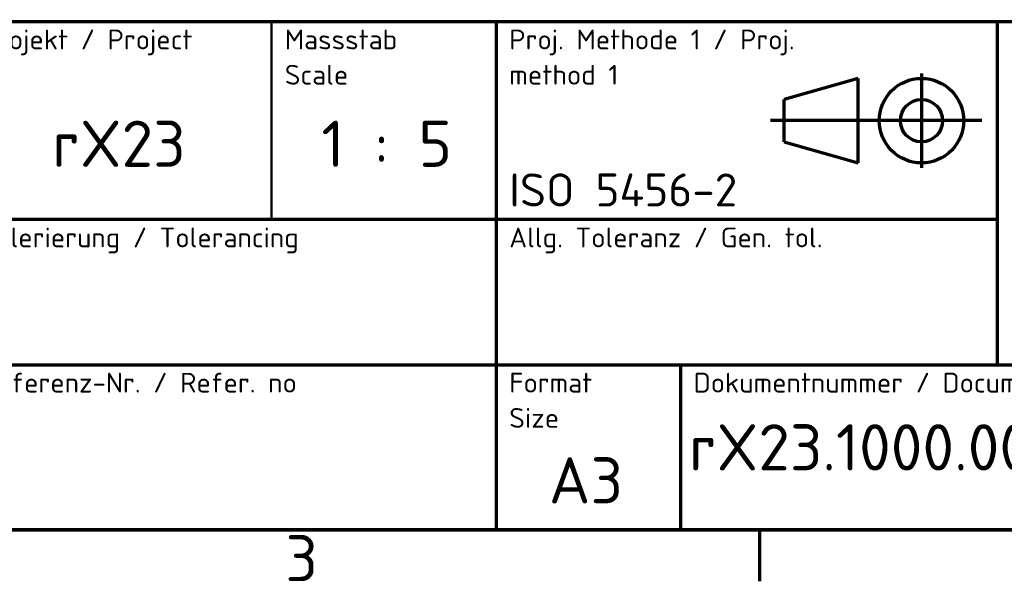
# Model space of a CAD drawing. Header units: millimetres. Extents: x 0 to 2100, y 0 to 1485.
# Tile 78 of 247: x 1120 to 1493, y 31 to 243. Entities that reach past the tile are written whole.
import ezdxf
from ezdxf.enums import TextEntityAlignment as Align

# ---------------------------------------------------------------- set-up
doc = ezdxf.new("R2010")
doc.units = ezdxf.units.MM
doc.header["$LTSCALE"] = 5
doc.layers.get('0').update_dxf_attribs({"lineweight": 25})
doc.layers.add('Rahmen (ISO)', color=7, linetype='Continuous', lineweight=70)
doc.layers.add('Titel (ISO)', color=7, linetype='Continuous', lineweight=50)
doc.styles.add('Notiztext (DIN)', font='isocpeur.ttf')
doc.styles.add('Textstil13', font='isocpeur.ttf')
doc.styles.add('Textstil14', font='isocpeur.ttf')
doc.styles.add('Textstil19', font='isocpeur.ttf')

# ---------------------------------------------------------------- blocks, each defined once
blk = doc.blocks.new('Ränder Vorgaberahmen')
at = {"layer": 'Rahmen (ISO)'}
blk.add_line((280, 10), (280, 6.1), dxfattribs=at)
at = {"layer": 'Rahmen (ISO)', "flags": 128}
blk.add_lwpolyline([(10, 10), (10, 287), (410, 287), (410, 10), (10, 10)], dxfattribs=at)
at = {"layer": 'Rahmen (ISO)', "insert": (244.078, 6.1), "char_height": 3.5, "attachment_point": 7, "style": 'Notiztext (DIN)'}
blk.add_mtext('3', dxfattribs=at)
blk = doc.blocks.new('Schriftfelder LEDitgo')
at = {"lineweight": 70}
for p, q in [((240.756, 138.328), (149.283, 138.328)), ((189.32, 138.328), (189.32, 99.828)), ((227.283, 138.328), (227.283, 112.328)), ((221.542, 134.411), (221.542, 127.245)), ((216.742, 134.028), (211.142, 132.428)), ((216.742, 127.628), (216.742, 134.028)), ((211.142, 129.228), (211.142, 132.428)), ((226.102, 130.828), (210.107, 130.828)), ((211.142, 129.228), (216.742, 127.628)), ((227.283, 123.328), (149.283, 123.328)), ((149.283, 112.328), (339.283, 112.328)), ((203.283, 112.328), (203.283, 99.828))]:
    blk.add_line(p, q, dxfattribs=at)
for radius in [3.2, 1.6]:
    blk.add_circle((221.542, 130.828), radius, dxfattribs=at)
at = {"layer": 'Titel (ISO)'}
blk.add_line((172.32, 138.328), (172.32, 123.328), dxfattribs=at)
at = {"layer": 'Titel (ISO)', "lineweight": 70}
blk.add_line((149.283, 99.828), (339.283, 99.828), dxfattribs=at)
at = {"layer": 'Titel (ISO)', "char_height": 1.5, "attachment_point": 1, "style": 'Notiztext (DIN)'}
for s, insert, width in [('\\fISOCPEUR|b0|i0;\\H1.5000;Projekt / Project', (150.283, 137.728), 17.90761), ('\\fISOCPEUR|b0|i0;\\H1.5000;Tolerierung / Tolerancing', (150.283, 122.728), 26.45814), ('\\fISOCPEUR|b0|i0;\\H1.5000;Allg. Toleranz / Gen. tol.', (190.32, 122.728), 26.45814), ('\\fISOCPEUR|b0|i0;\\H1.5000;Referenz-Nr. / Refer. no', (150.283, 111.728), 26.45814), ('\\fISOCPEUR|b0|i0;\\H1.5000;Dokumentnummer / Document number ', (204.283, 111.728), 50.8748)]:
    blk.add_mtext(s, dxfattribs=dict(at, insert=insert, width=width))
at = {"layer": 'Titel (ISO)', "char_height": 1.5, "attachment_point": 1, "line_spacing_factor": 1.068348, "style": 'Notiztext (DIN)'}
for s, insert, width in [('\\fISOCPEUR|b0|i0;\\H1.5000;Massstab\\P\\fISOCPEUR|b0|i0;\\H1.5000;Scale', (173.32, 137.728), 15.07212), ('\\fISOCPEUR|b0|i0;\\H1.5000;Proj. Methode 1 / Proj.\\P\\fISOCPEUR|b0|i0;\\H1.5000;method 1', (190.32, 137.728), 29.07374), ('\\fISOCPEUR|b0|i0;\\H1.5000;Format\\P\\fISOCPEUR|b0|i0;\\H1.5000;Size', (190.32, 111.728), 9.62382)]:
    blk.add_mtext(s, dxfattribs=dict(at, insert=insert, width=width))
at = {"layer": 'Titel (ISO)', "insert": (190.32, 124.328), "char_height": 2.5, "attachment_point": 7, "style": 'Notiztext (DIN)'}
blk.add_mtext('\\fISOCPEUR|b0|i0;\\H2.5000;ISO 5456-2', dxfattribs=at)
at = {"layer": 'Titel (ISO)'}
for tag, height, style, p in [('Werkstoff-Bezeichung_/_Material_Designation', 3.5, 'Notiztext (DIN)', (241.756, 178.156)), ('Werkstoff-Nr._/_Material_no.', 3.5, 'Notiztext (DIN)', (241.756, 167.492)), ('weitere_Spez._/_Add._Spec.', 3.5, 'Notiztext (DIN)', (291.019, 167.492)), ('Rohmaterial_/_Raw_Material', 3.5, 'Notiztext (DIN)', (293.752, 158.128)), ('Zusätzlicher_Titel_^MSuppplementary_title', 3.5, 'Notiztext (DIN)', (229.283, 123.828)), ('Referenz-Nr._/_Refer._no', 2.5, 'Textstil14', (150.283, 107.828))]:
    blk.add_attdef(tag, text='', height=height, dxfattribs=dict(at, style=style)).set_placement(p, align=Align.TOP_LEFT)
for tag, p, height, style in [('MASSE\\P2;_001', (241.406, 154.628), 3.5, 'Notiztext (DIN)'), ('VOLUMEN\\P3;_001', (266.99, 155.128), 2.5, 'Textstil14'), ('ERSTELLUNGSDATUM_001', (279.392, 149.578), 2.5, 'Textstil14'), ('KONSTRUKTEUR_001', (306.933, 149.585), 2.486, 'Textstil19'), ('BEZEICHNUNG_001', (228.783, 127.328), 5, 'Textstil13'), ('PROJEKT_001', (155.708, 127.328), 3.5, 'Notiztext (DIN)'), ('Anfänglicher_Ansichtsmaßstab_001', (176.095, 127.328), 3.5, 'Notiztext (DIN)'), ('Blattnummer_001', (328.033, 102.828), 5, 'Textstil13'), ('BAUTEILNUMMER_001', (203.933, 104.328), 3.5, 'Notiztext (DIN)'), ('REVISIONSNUMMER_001', (309.783, 102.828), 5, 'Textstil13'), ('Blattgröße_001', (193.32, 101.828), 3.5, 'Notiztext (DIN)')]:
    blk.add_attdef(tag, p, '', height=height, dxfattribs=dict(at, style=style))
for tag, height, style, p in [('KONTROLLDATUM', 2.5, 'Textstil14', (279.642, 145.828)), ('KONTROLLIERT_VON', 2.5, 'Textstil14', (307.181, 145.828)), ('GENEHM.DAT._KONSTR.', 2.486, 'Textstil19', (279.642, 140.828)), ('KONSTR._GEN._VON', 2.486, 'Textstil19', (307.181, 140.828))]:
    blk.add_attdef(tag, text='', height=height, dxfattribs=dict(at, style=style)).set_placement(p, align=Align.MIDDLE_LEFT)
at = {"layer": 'Titel (ISO)', "style": 'Notiztext (DIN)'}
for tag, p in [('Tolerierung_/_Tolerancing', (169.283, 118.828)), ('Allg._Toleranz_/_Gen._tol.', (208.32, 118.828))]:
    blk.add_attdef(tag, text='', height=3.5, dxfattribs=at).set_placement(p, align=Align.TOP_CENTER)

msp = doc.modelspace()

# ---------------------------------------------------------------- block references
at = {"xscale": 5, "yscale": 5, "zscale": 5}
msp.add_blockref('Ränder Vorgaberahmen', (0, 0), dxfattribs=at)
ref = msp.add_blockref('Schriftfelder LEDitgo', (353.5874, -449.1403), dxfattribs=dict(xscale=5, yscale=5, zscale=5))
ref.add_attrib('BAUTEILNUMMER_001', 'rX23.1000.000.01.MG_LED-Modul_mit_shader', (1373.25, 72.5), dxfattribs={"layer": 'Titel (ISO)', "height": 17.5, "style": 'Notiztext (DIN)'})
ref.add_attrib('Anfänglicher_Ansichtsmaßstab_001', '1 : 5', (1234.06, 187.5), dxfattribs={"layer": 'Titel (ISO)', "height": 17.5, "style": 'Notiztext (DIN)'})
ref.add_attrib('Blattgröße_001', 'A3', (1320.185, 60), dxfattribs={"layer": 'Titel (ISO)', "height": 17.5, "style": 'Notiztext (DIN)'})
ref.add_attrib('PROJEKT_001', 'rX23', (1132.125, 187.5), dxfattribs={"layer": 'Titel (ISO)', "height": 17.5, "style": 'Notiztext (DIN)'})

doc.saveas('drawing.dxf')
